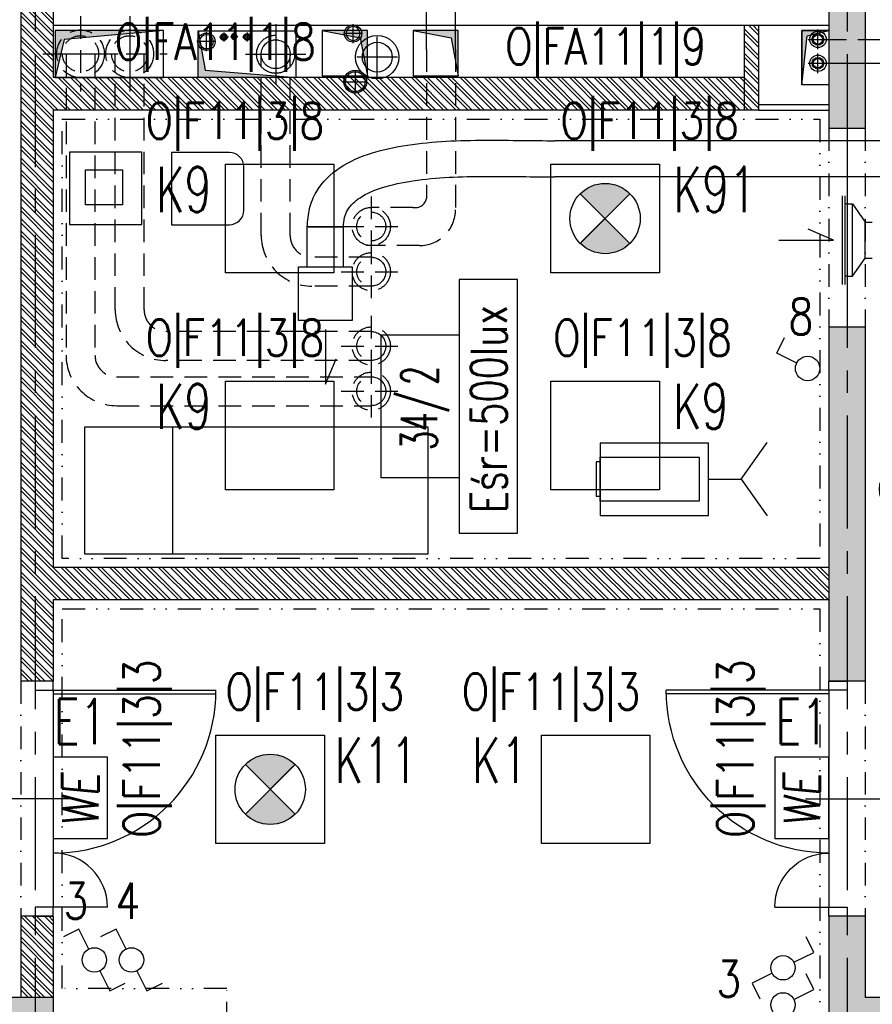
# Model space of a CAD drawing. Extents: x 41755 to 123924, y -112333 to 86187.
# Tile 197 of 256: x 101263 to 101735, y -9904 to -9360. Entities that reach past the tile are written whole.
import ezdxf
from ezdxf.enums import TextEntityAlignment as Align

# ---------------------------------------------------------------- set-up
doc = ezdxf.new("R2010")
doc.units = 0
doc.header["$LTSCALE"] = 50
for name, pattern in [('CENTER', [2, 1.25, -0.25, 0.25, -0.25]), ('DASHDOT', [1, 0.5, -0.25, 0, -0.25]), ('DASHED', [0.75, 0.5, -0.25]), ('DASHED2', [0.375, 0.25, -0.125]), ('DIVIDE', [31.75, 12.7, -6.35, 0, -6.35, 0, -6.35])]:
    doc.linetypes.add(name, pattern=pattern)
doc.layers.get('0').update_dxf_attribs({"color": 101, "linetype": 'CONTINUOUS'})
for name, color, linetype in [('Drz---drzwi', 5, 'CONTINUOUS'), ('E-90', 6, 'CONTINUOUS'), ('E35', 6, 'CONTINUOUS'), ('E50', 3, 'CONTINUOUS'), ('Ins-co', 2, 'CONTINUOUS'), ('Ins-kan', 54, 'CONTINUOUS'), ('ins-kan-deszcz', 132, 'CONTINUOUS'), ('Ins-went', 141, 'CONTINUOUS'), ('Ins-wod', 4, 'CONTINUOUS'), ('Opis-pom', 6, 'CONTINUOUS'), ('Opis_pom_ramka', 6, 'CONTINUOUS'), ('Os-osie glowne', 1, 'CENTER'), ('Sc-beton', 7, 'CONTINUOUS'), ('Sc-beton-hatch', 86, 'CONTINUOUS'), ('Sc-cegla pustak', 42, 'CONTINUOUS'), ('Sc-cegla pustak-hatch', 8, 'CONTINUOUS'), ('Sc-gk', 120, 'CONTINUOUS'), ('Sc-nadproza kon', 5, 'DASHED2'), ('Sc-silikat', 61, 'CONTINUOUS'), ('Suf-widok', 8, 'CONTINUOUS'), ('W-otwor-strop', 1, 'CONTINUOUS'), ('Wyp-meble', 155, 'CONTINUOUS')]:
    doc.layers.add(name, color=color, linetype=linetype)
doc.styles.add('KA wymiar', font='romans.shx', dxfattribs={"width": 0.6})
doc.styles.add('ROMANS', font='romans', dxfattribs={"width": 0.85})
doc.linetypes.add('ZIGZAG', pattern='A,0.00254,-5.08,[131,ltypeshp.shx,S=5.08,R=0,X=-5.08,Y=0],-10.16,[131,ltypeshp.shx,S=5.08,R=180,X=5.08,Y=0],-5.08', length=20.32254)
pattern_1 = [(135, (48983.4185, 565.478), (-3.36759605, -3.36759605), []), (135, (48983.4185, 567.723), (-3.36759605, -3.36759605), [])]

# ---------------------------------------------------------------- blocks, each defined once
blk = doc.blocks.new('_dhgfkgh')
at = {"ltscale": 7}
for p, q in [((-23, -65), (34, -65)), ((-10, -125), (-100, -125)), ((-10, -123), (-99.98, -123))]:
    blk.add_line(p, q, dxfattribs=at)
for points in [[(0, -5), (0, 0), (-10, 0), (-10, -5)], [(0, -130), (0, -125), (-10, -125), (-10, -130)]]:
    blk.add_lwpolyline(points, close=True, dxfattribs=at)
for points in [[(-40, -5), (-10, -5)], [(-10, -125), (-10, -5)]]:
    blk.add_lwpolyline(points, dxfattribs=at)
for centre, radius, start, end in [((-10, -5), 30, 180, 270), ((-10, -125), 90, 90, 180)]:
    blk.add_arc(centre, radius, start, end)
blk = doc.blocks.new('_opis_pom_metka')
at = {"layer": 'Opis_pom_ramka'}
blk.add_lwpolyline([(-33.13, 0), (32.87, 0), (32.87, -36), (-33.13, -36)], close=True, dxfattribs=at)
at = {"style": 'KA wymiar', "width": 0.6}
blk.add_attdef('KO/', text='', height=16.8, dxfattribs=at).set_placement((3.45, -25.87), align=Align.RIGHT)
blk.add_attdef('NR', (3.8, -26.16), '', height=16.8, dxfattribs=at)
blk = doc.blocks.new('_dkjhsjhkfgh')
at = {"layer": 'Ins-went', "ltscale": 2}
for p, q in [((1953.5, 1009.02, -3630), (1768.4, 1009.02, -3630)), ((1953.5, 989.02, -3630), (1768.4, 989.02, -3630)), ((1651.52, 961.39), (1631.52, 961.39)), ((1631.52, 961.39), (1651.52, 961.39)), ((1631.52, 939.24), (1631.52, 961.39)), ((1651.52, 939.24), (1651.52, 961.39))]:
    blk.add_line(p, q, dxfattribs=at)
blk.add_lwpolyline([(1626.67, 939.24), (1656.37, 939.24), (1656.37, 909.54), (1626.67, 909.54)], close=True, dxfattribs=at)
blk.add_lwpolyline([(1641.52, 904.54), (1641.52, 874.3), (1647.54, 888.31)], dxfattribs=at)
for points in [[(1631.52, 961.39), (1632.78, 971.59), (1636.51, 980.69), (1649.62, 994.22), (1667.02, 1002.22), (1686.94, 1006.64), (1729.9, 1009.34), (1750.42, 1009.21), (1768.4, 1009.02)], [(1651.52, 961.39), (1652.13, 966.57), (1653.8, 970.65), (1660.66, 977.54), (1673.04, 983.15), (1689.88, 986.86), (1730.02, 989.34), (1750.14, 989.21), (1768.4, 989.02)]]:
    blk.add_spline(points, degree=3, dxfattribs=at)
blk = doc.blocks.new('E-90Przycisk')
at = {"layer": 'E35', "const_width": 3}
blk.add_lwpolyline([(1.5, 0, -1), (-1.5, 0, -1)], format="xyb", close=True, dxfattribs=at)
at = {"layer": 'E35'}
blk.add_circle((0, 0), 6, dxfattribs=at)
blk = doc.blocks.new('we')
at = {"layer": 'E35', "ltscale": 0.2}
blk.add_lwpolyline([(45, 30), (0, 30), (0, 0), (45, 0)], close=True, dxfattribs=at)
at = {"layer": 'E35', "ltscale": 0.2, "style": 'ROMANS', "oblique": 5, "width": 0.8}
blk.add_text('WE', height=20, dxfattribs=at).set_placement((21.44, 15), align=Align.MIDDLE_CENTER)

msp = doc.modelspace()

# ---------------------------------------------------------------- hatches: boundary and pattern name
at = {"layer": 'E35'}
h = msp.add_hatch(color=256, dxfattribs=at)
edge = h.paths.add_edge_path()
edge.add_line((101587.151, -9469.641), (101600.897, -9455.895))
edge.add_ellipse((101587.151, -9469.641), major_axis=(13.746, 13.746), ratio=1, start_angle=360, end_angle=450)
edge.add_line((101573.405, -9455.895), (101587.151, -9469.641))
edge = h.paths.add_edge_path()
edge.add_line((101600.897, -9483.388), (101587.151, -9469.641))
edge.add_line((101587.151, -9469.641), (101573.405, -9483.388))
edge.add_ellipse((101587.151, -9469.641), major_axis=(-13.746, 13.746), ratio=1, start_angle=90, end_angle=180)
h = msp.add_hatch(color=256, dxfattribs=at)
edge = h.paths.add_edge_path()
edge.add_line((101401.966, -9785.42), (101415.712, -9771.674))
edge.add_ellipse((101401.966, -9785.42), major_axis=(13.746, 13.746), ratio=1, start_angle=360, end_angle=450)
edge.add_line((101388.22, -9771.674), (101401.966, -9785.42))
edge = h.paths.add_edge_path()
edge.add_line((101415.712, -9799.167), (101401.966, -9785.42))
edge.add_line((101401.966, -9785.42), (101388.22, -9799.167))
edge.add_ellipse((101401.966, -9785.42), major_axis=(-13.746, 13.746), ratio=1, start_angle=90, end_angle=180)
at = {"layer": 'Sc-beton-hatch'}
h = msp.add_hatch(dxfattribs=at)
h.set_pattern_fill('ANSI33', color=256, style=0)
h.set_pattern_definition([(45, (48983.4185, 565.478), (-4.49012806, 4.49012806), []), (45, (48987.9087, 565.478), (-4.49012806, 4.49012806), [3.175, -1.5875])])
h.paths.add_polyline_path([(102400.966, -5400.641), (102380.966, -5400.641), (102380.966, -5500.641), (102330.966, -5500.641), (102330.966, -5520.641), (102380.966, -5520.641), (102380.966, -5973.641), (102400.966, -5973.641)])
h.paths.add_polyline_path([(101710.966, -5330.585), (101710.966, -5560.641), (101730.966, -5560.641), (101730.966, -5520.641), (101770.966, -5520.641), (101770.966, -5500.641), (101730.966, -5500.641), (101730.966, -5327.797, 0.0068353), (101990.084, -5287.78), (101987.07, -5268.006, -0.0084051), (101668.963, -5316.121), (101671.621, -5335.944, 0.0010351)])
h.paths.add_polyline_path([(101738.466, -5895.641), (101703.466, -5895.641), (101703.466, -5930.641), (101738.466, -5930.641)])
h.paths.add_polyline_path([(101695.966, -6277.641), (101730.966, -6277.641), (101730.966, -6242.641), (101695.966, -6242.641)])
h.paths.add_polyline_path([(102400.966, -6108.641), (102380.966, -6108.641), (102380.966, -6330.641), (102400.966, -6330.641)])
h.paths.add_polyline_path([(100985.966, -5895.641), (100950.966, -5895.641), (100950.966, -5930.641), (100985.966, -5930.641)], flags=17)
h.paths.add_polyline_path([(100765.966, -5910.641), (100765.966, -5413.927, 0.0063955), (101010.966, -5401.354), (101009.686, -5381.395, -0.0079596), (100705.366, -5396.058), (100706.01, -5416.048, 0.0010422), (100745.966, -5414.677), (100745.966, -6082.641), (100765.966, -6082.641), (100765.966, -5930.641), (100798.966, -5930.641), (100798.966, -5930.637), (100798.966, -5910.641)])
h.paths.add_polyline_path([(100310.966, -6262.641), (100410.966, -6262.641), (100410.966, -6460.641), (100430.966, -6460.641), (100430.966, -6262.641), (100765.966, -6262.641), (100765.966, -6237.641), (100745.966, -6237.641), (100745.966, -6242.641), (100330.966, -6242.641), (100330.966, -5420.801, 0.0010428), (100370.966, -5420.993), (100371.02, -5400.99, -0.0015651), (100310.966, -5400.641)])
h.paths.add_polyline_path([(100970.966, -6242.641), (100950.966, -6242.641), (100950.966, -6900.641), (100927.966, -6900.641), (100927.966, -6920.641), (100950.966, -6920.641), (100950.966, -7503.141), (100970.966, -7503.141), (100970.966, -6920.641), (101261.966, -6920.641), (101261.966, -7235.641), (101281.966, -7235.641), (101334.966, -7235.641), (101334.966, -7215.641), (101281.966, -7215.641), (101281.966, -6900.641), (100970.966, -6900.641)])
h.paths.add_polyline_path([(100410.966, -6710.641), (100430.966, -6710.641), (100430.966, -6610.641), (100410.966, -6610.641)])
h.paths.add_polyline_path([(100410.966, -6960.641), (100430.966, -6960.641), (100430.966, -6920.641), (100470.966, -6920.641), (100470.966, -6900.641), (100430.966, -6900.641), (100430.966, -6860.641), (100410.966, -6860.641)])
h.paths.add_polyline_path([(100790.966, -6920.641), (100790.966, -6900.641), (100725.966, -6900.641), (100725.966, -6920.641)])
h.paths.add_polyline_path([(101334.966, -6920.641), (101334.966, -6900.641), (101281.966, -6900.641), (101281.966, -6920.641)], flags=17)
h.paths.add_polyline_path([(101556.966, -6920.641), (101556.966, -6900.641), (101468.966, -6900.641), (101468.966, -6920.641)])
h.paths.add_polyline_path([(101710.966, -6900.641), (101690.966, -6900.641), (101690.966, -6920.641), (101710.966, -6920.641)])
h.paths.add_polyline_path([(101730.966, -6900.641), (101710.966, -6900.641), (101710.966, -6920.641), (101710.966, -7215.641), (101690.966, -7215.641), (101690.966, -7235.641), (101730.966, -7235.641)])
h.paths.add_polyline_path([(101488.966, -7215.641), (101468.966, -7215.641), (101468.966, -7235.641), (101556.966, -7235.641), (101556.966, -7215.641), (101503.966, -7215.641), (101503.966, -6920.641), (101488.966, -6920.641)])
h.paths.add_polyline_path([(102400.966, -6750.641), (102380.966, -6750.641), (102380.966, -7100.641), (102400.966, -7100.641)])
h.paths.add_polyline_path([(102400.966, -7200.641), (102380.966, -7200.641), (102380.966, -7465.641), (102400.966, -7465.641)])
h.paths.add_polyline_path([(102380.966, -7650.641), (102332.966, -7650.641), (102332.966, -7670.641), (102380.966, -7670.641), (102380.966, -8275.641), (102400.966, -8275.641), (102400.966, -7615.641), (102380.966, -7615.641)])
h.paths.add_polyline_path([(102133.966, -7650.641), (102133.966, -7670.641), (102227.966, -7670.641), (102227.966, -7650.641)])
h.paths.add_polyline_path([(101905.966, -7650.641), (101905.966, -7670.641), (102008.966, -7670.641), (102008.966, -7650.641)])
h.paths.add_polyline_path([(101710.966, -7670.641), (101710.966, -8400.641), (101685.966, -8400.641), (101685.966, -8420.641), (101730.966, -8420.641), (101730.966, -7670.641), (101770.966, -7670.641), (101770.966, -7650.641), (101227.466, -7650.641), (101227.466, -7670.641)])
h.paths.add_polyline_path([(100950.966, -7650.641), (100430.966, -7650.641), (100430.966, -7590.641), (100410.966, -7590.641), (100410.966, -7670.641), (100745.966, -7670.641), (101092.466, -7670.641), (101092.466, -7650.641), (100970.966, -7650.641), (100970.966, -7603.141), (100950.966, -7603.141)])
h.paths.add_polyline_path([(100410.966, -7440.641), (100430.966, -7440.641), (100430.966, -7397.641), (100410.966, -7397.641)])
h.paths.add_polyline_path([(100430.966, -7110.641), (100410.966, -7110.641), (100410.966, -7307.641), (100430.966, -7307.641)])
h.paths.add_polyline_path([(100745.966, -8420.641), (100765.966, -8420.641), (100765.966, -8400.641), (100410.966, -8400.641), (100410.966, -8420.641)])
h.paths.add_polyline_path([(100765.966, -8420.641), (100785.966, -8420.641), (100785.966, -8400.641), (100765.966, -8400.641)])
h.paths.add_polyline_path([(100785.966, -8400.641), (100785.966, -8420.641), (101097.466, -8420.641), (101097.466, -8400.641)])
h.paths.add_polyline_path([(101322.966, -8420.641), (101322.966, -8400.641), (101227.466, -8400.641), (101227.466, -8420.641)], flags=17)
h.paths.add_polyline_path([(101432.966, -8400.641), (101432.966, -8420.641), (101575.966, -8420.641), (101575.966, -8400.641)])
h.paths.add_polyline_path([(101950.966, -8400.641), (101950.966, -8420.641), (102028.966, -8420.641), (102028.966, -8400.641)])
h.paths.add_polyline_path([(102138.966, -8400.641), (102138.966, -8420.641), (102380.966, -8420.641), (102380.966, -8445.641), (102400.966, -8445.641), (102400.966, -8375.641), (102380.966, -8375.641), (102380.966, -8400.641)])
h.paths.add_polyline_path([(102380.966, -8568.641), (102345.966, -8568.641), (102345.966, -8875.141), (102365.966, -8875.141), (102365.966, -8588.641), (102400.966, -8588.641), (102400.966, -8545.641), (102380.966, -8545.641)])
h.paths.add_polyline_path([(102365.966, -8995.141), (102345.966, -8995.141), (102345.966, -9050.641), (101950.966, -9050.641), (101950.966, -9075.641), (102345.966, -9075.641), (102345.966, -9105.641), (102365.966, -9105.641), (102365.966, -9075.641)])
h.paths.add_polyline_path([(102400.966, -9290.641), (102365.966, -9290.641), (102365.966, -9255.641), (102345.966, -9255.641), (102345.966, -9310.641), (102380.966, -9310.641), (102380.966, -9718.141), (102380.966, -9900.641), (101730.966, -9900.641), (101730.966, -9855.641), (101710.966, -9855.641), (101710.966, -9920.641), (102380.966, -9920.641), (102380.966, -10349.912), (102380.966, -10410.641), (102400.966, -10410.641), (102400.966, -10010.641), (102400.966, -9838.141)])
h.paths.add_polyline_path([(101730.966, -9529.641), (101710.966, -9529.641), (101710.966, -9725.641), (101730.966, -9725.641)], flags=17)
h.paths.add_polyline_path([(101710.966, -9419.641), (101730.966, -9419.641), (101730.966, -8640.641), (101710.966, -8640.641), (101710.966, -9050.641), (101414.966, -9050.641), (101414.966, -9075.641), (101710.966, -9075.641)])
h.paths.add_polyline_path([(101263.966, -9050.641), (101263.966, -9075.641), (101304.966, -9075.641), (101304.966, -9050.641)])
h.paths.add_polyline_path([(101041.966, -9075.641), (101041.966, -9050.641), (100925.966, -9050.641), (100925.966, -9075.641)])
h.paths.add_polyline_path([(100825.966, -9075.641), (100825.966, -9050.641), (100530.966, -9050.641), (100530.966, -9035.641), (100510.966, -9035.641), (100510.966, -9050.641), (100270.966, -9050.641), (100270.966, -9075.641), (100510.966, -9075.641), (100510.966, -9471.141), (100530.966, -9471.141), (100530.966, -9075.641)])
h.paths.add_polyline_path([(100530.966, -8906.641), (100510.966, -8906.641), (100510.966, -8938.641), (100530.966, -8938.641)])
h.paths.add_polyline_path([(100220.966, -9075.641), (100220.966, -9050.641), (100170.966, -9050.641), (100170.966, -9075.641)])
h.paths.add_polyline_path([(100120.966, -9075.641), (100120.966, -9050.641), (100070.966, -9050.641), (100070.966, -9075.641)])
h.paths.add_polyline_path([(100020.966, -9075.641), (100020.966, -9050.641), (99970.966, -9050.641), (99970.966, -9075.641)])
h.paths.add_polyline_path([(99920.966, -9075.641), (99920.966, -9050.641), (99880.966, -9050.641), (99880.966, -9957.641), (99980.966, -9957.641), (99980.966, -9972.641), (100000.966, -9972.641), (100000.966, -9937.641), (99900.966, -9937.641), (99900.966, -9075.641)])
h.paths.add_polyline_path([(101041.966, -9396.641), (101041.966, -9378.641), (100927.966, -9378.641), (100927.966, -9396.641)])
h.paths.add_polyline_path([(100510.966, -9725.641), (100530.966, -9725.641), (100530.966, -9571.141), (100510.966, -9571.141)])
h.paths.add_polyline_path([(100000.966, -10090.641), (100000.966, -10072.641), (99980.966, -10072.641), (99980.966, -10090.641), (99780.966, -10090.641), (99780.966, -10445.641), (100510.966, -10445.641), (100510.966, -10485.641), (100530.966, -10485.641), (100530.966, -10445.641), (100580.966, -10445.641), (100580.966, -10425.641), (100530.966, -10425.641), (100530.966, -10270.641), (100510.966, -10270.641), (100510.966, -10425.641), (99800.966, -10425.641), (99800.966, -10110.641), (100510.966, -10110.641), (100510.966, -10120.641), (100530.966, -10120.641), (100530.966, -9855.641), (100510.966, -9855.641), (100510.966, -10090.641)])
h.paths.add_polyline_path([(100970.966, -9920.641), (101087.466, -9920.641), (101087.466, -9900.641), (100750.966, -9900.641), (100750.966, -9920.641), (100950.966, -9920.641), (100950.966, -10425.641), (100730.966, -10425.641), (100730.966, -10445.641), (100790.966, -10445.641), (100790.966, -10485.641), (100810.966, -10485.641), (100810.966, -10445.641), (101070.966, -10445.641), (101070.966, -10425.641), (100970.966, -10425.641)])
h.paths.add_polyline_path([(101197.466, -9900.641), (101197.466, -9920.641), (101261.966, -9920.641), (101261.966, -10425.641), (101220.966, -10425.641), (101220.966, -10445.641), (101802.966, -10445.641), (101802.966, -10425.641), (101281.966, -10425.641), (101281.966, -9900.641)])
h.paths.add_polyline_path([(102365.966, -10445.641), (102365.966, -10425.641), (102320.966, -10425.641), (102320.966, -10445.641)])
h.paths.add_polyline_path([(102383.466, -10428.141), (102365.966, -10445.641), (102400.966, -10445.641)])
h.paths.add_polyline_path([(102365.966, -10410.641), (102365.966, -10445.641), (102383.466, -10428.141)])
h.paths.add_polyline_path([(102365.966, -10410.641), (102383.466, -10428.141), (102400.966, -10410.641)])
h.paths.add_polyline_path([(102400.966, -10410.641), (102383.466, -10428.141), (102400.966, -10445.641)])
at = {"layer": 'Sc-cegla pustak-hatch'}
h = msp.add_hatch(dxfattribs=at)
h.set_pattern_fill('ANSI32', color=256, scale=0.5, angle=90, style=0)
h.set_pattern_definition(pattern_1)
h.paths.add_polyline_path([(101775.966, -6918.641), (101775.966, -6900.641), (101730.966, -6900.641), (101730.966, -6918.641)])
h.paths.add_polyline_path([(101950.966, -6918.641), (101950.966, -7430.641), (101968.966, -7430.641), (101968.966, -7403.641), (102042.966, -7403.641), (102050.966, -7403.641), (102050.966, -7411.641), (102042.966, -7411.641), (102042.966, -7430.641), (102068.766, -7430.641), (102068.766, -7412.641), (102060.966, -7412.641), (102060.966, -7385.641), (101968.966, -7385.641), (101968.966, -7036.641), (102033.966, -7036.641), (102033.966, -7018.641), (101968.966, -7018.641), (101968.966, -6900.641), (101905.966, -6900.641), (101905.966, -6918.641)])
h.paths.add_polyline_path([(102133.966, -7018.641), (102133.966, -7036.641), (102380.966, -7036.641), (102380.966, -7018.641)])
h.paths.add_polyline_path([(102380.966, -7430.641), (102380.966, -7412.641), (102168.766, -7412.641), (102168.766, -7430.641)])
h.paths.add_polyline_path([(101950.966, -7898.641), (101968.966, -7898.641), (101968.966, -7670.641), (101950.966, -7670.641)])
h.paths.add_polyline_path([(101078.966, -7412.641), (101078.966, -7144.641), (101060.966, -7144.641), (101060.966, -7430.641), (101261.966, -7430.641), (101261.966, -7473.141), (101279.966, -7473.141), (101279.966, -7402.641), (101261.966, -7402.641), (101261.966, -7412.641)])
h.paths.add_polyline_path([(101279.966, -7235.641), (101261.966, -7235.641), (101261.966, -7302.641), (101279.966, -7302.641)])
h.paths.add_polyline_path([(100885.966, -7412.641), (100885.966, -7430.641), (100950.966, -7430.641), (100950.966, -7412.641)])
h.paths.add_polyline_path([(100785.966, -7430.641), (100785.966, -7412.641), (100727.966, -7412.641), (100727.966, -7430.641)])
h.paths.add_polyline_path([(100637.966, -7430.641), (100637.966, -7412.641), (100430.966, -7412.641), (100430.966, -7430.641)])
h.paths.add_polyline_path([(100410.966, -7790.641), (100428.966, -7790.641), (100428.966, -7670.641), (100410.966, -7670.641)])
h.paths.add_polyline_path([(100410.966, -8005.641), (100428.966, -8005.641), (100428.966, -8000.641), (101023.966, -8000.641), (101023.966, -8064.641), (101041.966, -8064.641), (101041.966, -7926.641), (101023.966, -7926.641), (101023.966, -7982.641), (100765.966, -7982.641), (100765.966, -7900.641), (100747.966, -7900.641), (100747.966, -7982.641), (100428.966, -7982.641), (100428.966, -7940.641), (100410.966, -7940.641)])
h.paths.add_polyline_path([(100765.966, -7670.641), (100747.966, -7670.641), (100747.966, -7800.641), (100765.966, -7800.641)])
h.paths.add_polyline_path([(101041.966, -7670.641), (101023.966, -7670.641), (101023.966, -7826.641), (101041.966, -7826.641)])
h.paths.add_polyline_path([(101279.966, -7603.141), (101261.966, -7603.141), (101261.966, -7650.641), (101279.966, -7650.641)])
h.paths.add_polyline_path([(101279.966, -7670.641), (101261.966, -7670.641), (101261.966, -8400.641), (101279.966, -8400.641), (101279.966, -8004.641), (101575.966, -8004.641), (101575.966, -7986.641), (101279.966, -7986.641)])
h.paths.add_polyline_path([(101041.966, -8164.641), (101023.966, -8164.641), (101023.966, -8400.641), (101041.966, -8400.641)])
h.paths.add_polyline_path([(100428.966, -8155.641), (100410.966, -8155.641), (100410.966, -8220.641), (100428.966, -8220.641)])
h.paths.add_polyline_path([(100410.966, -8400.641), (100428.966, -8400.641), (100428.966, -8370.641), (100410.966, -8370.641)])
h.paths.add_polyline_path([(100428.966, -8435.641), (100428.966, -8420.641), (100410.966, -8420.641), (100410.966, -8435.641)])
h.paths.add_polyline_path([(100410.966, -8650.641), (100428.966, -8650.641), (100428.966, -8585.641), (100410.966, -8585.641)])
h.paths.add_polyline_path([(100410.966, -8924.641), (100510.966, -8924.641), (100510.966, -8906.641), (100428.966, -8906.641), (100428.966, -8800.641), (100410.966, -8800.641)])
h.paths.add_polyline_path([(100747.966, -8740.641), (100765.966, -8740.641), (100765.966, -8432.641), (100747.966, -8432.641)])
h.paths.add_polyline_path([(101023.966, -9050.641), (101041.966, -9050.641), (101041.966, -8895.641), (101023.966, -8895.641)])
h.paths.add_polyline_path([(101023.966, -8795.641), (101041.966, -8795.641), (101041.966, -8420.641), (101023.966, -8420.641)])
h.paths.add_polyline_path([(101710.966, -8004.641), (101710.966, -7986.641), (101685.966, -7986.641), (101685.966, -8004.641)])
h.paths.add_polyline_path([(101977.966, -8028.641), (101977.966, -8102.641), (101950.966, -8102.641), (101950.966, -8400.641), (101968.966, -8400.641), (101968.966, -8120.641), (102380.966, -8120.641), (102380.966, -8102.641), (101995.966, -8102.641), (101995.966, -8010.641), (101968.966, -8010.641), (101968.966, -7988.641), (101950.966, -7988.641), (101950.966, -8028.641)])
h.paths.add_polyline_path([(101968.966, -8658.641), (101968.966, -8420.641), (101950.966, -8420.641), (101950.966, -8640.641), (101905.966, -8640.641), (101905.966, -8658.641)])
h.paths.add_polyline_path([(101950.966, -8778.641), (101950.966, -8796.641), (102345.966, -8796.641), (102345.966, -8778.641)])
h.paths.add_polyline_path([(101657.966, -8640.641), (101657.966, -8658.641), (101695.966, -8658.641), (101710.966, -8658.641), (101710.966, -8640.641)])
h.paths.add_polyline_path([(101775.966, -8658.641), (101775.966, -8640.641), (101730.966, -8640.641), (101730.966, -8658.641)])
h.paths.add_polyline_path([(101547.966, -8658.641), (101547.966, -8640.641), (101465.966, -8640.641), (101465.966, -8595.641), (101447.966, -8595.641), (101447.966, -8640.641), (101432.966, -8640.641), (101432.966, -8658.641)])
h.paths.add_polyline_path([(101465.966, -8420.641), (101447.966, -8420.641), (101447.966, -8465.641), (101465.966, -8465.641)])
h.paths.add_polyline_path([(101263.966, -8640.641), (101263.966, -9050.641), (101281.966, -9050.641), (101281.966, -8658.641), (101322.966, -8658.641), (101322.966, -8640.641)])
h.paths.add_polyline_path([(100530.966, -9378.641), (100530.966, -9396.641), (100747.966, -9396.641), (100747.966, -9662.641), (100530.966, -9662.641), (100530.966, -9680.641), (101041.966, -9680.641), (101041.966, -9586.141), (101023.966, -9586.141), (101023.966, -9662.641), (100765.966, -9662.641), (100765.966, -9396.641), (100927.966, -9396.641), (100927.966, -9378.641)])
h.paths.add_polyline_path([(101041.966, -9396.641), (101023.966, -9396.641), (101023.966, -9486.141), (101041.966, -9486.141)], flags=17)
h.paths.add_polyline_path([(101041.966, -9075.641), (101023.966, -9075.641), (101023.966, -9378.641), (101041.966, -9378.641)])
h.paths.add_polyline_path([(101664.077, -9409.641), (101664.077, -9391.641), (101281.966, -9391.641), (101281.966, -9075.641), (101263.966, -9075.641), (101263.966, -9725.641), (101281.966, -9725.641), (101281.966, -9680.641), (101710.966, -9680.641), (101710.966, -9662.641), (101281.966, -9662.641), (101281.966, -9409.641)])
h.paths.add_polyline_path([(102345.966, -9310.641), (102345.966, -9292.641), (101950.966, -9292.641), (101950.966, -9310.641)])
h.paths.add_polyline_path([(101950.966, -9552.641), (101968.966, -9552.641), (101968.966, -9542.641), (102380.966, -9542.641), (102380.966, -9524.641), (101968.966, -9524.641), (101968.966, -9418.641), (101950.966, -9418.641)])
h.paths.add_polyline_path([(101968.966, -9672.641), (101968.966, -9662.641), (101950.966, -9662.641), (101950.966, -9790.641), (101968.966, -9790.641), (101968.966, -9690.641), (102118.966, -9690.641), (102118.966, -9900.641), (102136.966, -9900.641), (102136.966, -9672.641)])
h.paths.add_polyline_path([(101950.966, -9890.641), (101950.966, -9900.641), (101968.966, -9900.641), (101968.966, -9890.641)])
h.paths.add_polyline_path([(101263.966, -9900.641), (101281.966, -9900.641), (101281.966, -9855.641), (101263.966, -9855.641)])
h.paths.add_polyline_path([(100768.966, -10090.641), (100768.966, -10030.641), (100750.966, -10030.641), (100750.966, -10120.641), (100768.966, -10120.641), (100768.966, -10108.641), (100950.966, -10108.641), (100950.966, -10090.641)])
h.paths.add_polyline_path([(100768.966, -10220.641), (100750.966, -10220.641), (100750.966, -10425.641), (100768.966, -10425.641)])
h.paths.add_polyline_path([(100768.966, -9930.641), (100768.966, -9920.641), (100750.966, -9920.641), (100750.966, -9930.641)])
h = msp.add_hatch(dxfattribs=at)
h.set_pattern_fill('ANSI32', color=256, scale=0.5, angle=90, style=0)
h.set_pattern_definition(pattern_1)
h.paths.add_polyline_path([(101672.077, -9362.641), (101664.077, -9362.641), (101664.077, -9409.641), (101672.077, -9409.641)])
at = {"layer": 'W-otwor-strop'}
for points in [[(101282.966, -9391.641), (101282.966, -9365.641), (101342.966, -9365.641), (101287.966, -9370.641)], [(101362.08, -9365.872), (101362.08, -9391.641), (101416.08, -9391.641), (101366.08, -9387.641)], [(101480.966, -9365.641), (101501.966, -9369.641), (101505.966, -9390.641), (101505.966, -9365.641)], [(101710.966, -9365.641), (101695.966, -9365.641), (101695.966, -9395.641), (101698.966, -9368.641)]]:
    msp.add_hatch(color=256, dxfattribs=at).paths.add_polyline_path(points)
at = {"layer": 'W-otwor-strop', "linetype": 'Continuous', "ltscale": 0.5}
msp.add_hatch(color=256, dxfattribs=at).paths.add_polyline_path([(101430.76, -9365.641), (101451.76, -9369.641), (101455.76, -9390.641), (101455.76, -9365.641)])

# ---------------------------------------------------------------- linework, layer by layer
at = {"layer": 'Drz---drzwi', "linetype": 'ZIGZAG', "ltscale": 0.02}
msp.add_lwpolyline([(101720.966, -9419.641), (101720.966, -9529.641)], dxfattribs=at)
at = {"layer": 'E35'}
for p, q in [((101573.405, -9455.895), (101600.897, -9483.388)), ((101573.405, -9483.388), (101600.897, -9455.895)), ((101682.08, -9544.043), (101686.354, -9535.507)), ((101693.115, -9549.569), (101682.08, -9544.043)), ((101388.22, -9771.674), (101415.712, -9799.167)), ((101388.22, -9799.167), (101415.712, -9771.674)), ((101296.174, -9862.715), (101287.638, -9866.989)), ((101301.7, -9873.751), (101296.174, -9862.715)), ((101316.692, -9862.715), (101308.156, -9866.989)), ((101322.218, -9873.751), (101316.692, -9862.715)), ((101702.603, -9875.594), (101698.329, -9867.059)), ((101691.567, -9881.12), (101702.603, -9875.594)), ((101307.744, -9885.822), (101313.27, -9896.858)), ((101328.262, -9885.822), (101333.788, -9896.858)), ((101679.496, -9887.165), (101668.46, -9892.691)), ((101702.603, -9896.112), (101698.329, -9887.577)), ((101313.27, -9896.858), (101321.806, -9892.584)), ((101333.788, -9896.858), (101342.324, -9892.584)), ((101668.46, -9892.691), (101672.734, -9901.226)), ((101691.567, -9901.638), (101702.603, -9896.112))]:
    msp.add_line(p, q, dxfattribs=at)
at = {"layer": 'E35', "linetype": 'Continuous', "ltscale": 0.3}
for p, q in [((101574.191, -9482.601), (101600.111, -9456.681)), ((101389.006, -9798.38), (101414.926, -9772.46))]:
    msp.add_line(p, q, dxfattribs=at)
for points in [[(101377.151, -9439.641), (101437.151, -9439.641), (101437.151, -9499.641), (101377.151, -9499.641)], [(101557.151, -9439.641), (101617.151, -9439.641), (101617.151, -9499.641), (101557.151, -9499.641)], [(101538.707, -9643.699), (101538.707, -9503.366), (101506.428, -9503.366), (101506.428, -9643.699)], [(101377.151, -9559.641), (101437.151, -9559.641), (101437.151, -9619.641), (101377.151, -9619.641)], [(101557.151, -9559.641), (101617.151, -9559.641), (101617.151, -9619.641), (101557.151, -9619.641)], [(101371.966, -9755.42), (101431.966, -9755.42), (101431.966, -9815.42), (101371.966, -9815.42)], [(101551.966, -9755.42), (101611.966, -9755.42), (101611.966, -9815.42), (101551.966, -9815.42)]]:
    msp.add_lwpolyline(points, close=True, dxfattribs=at)
at = {"layer": 'E35'}
for centre, radius in [((101587.151, -9469.641), 19.44), ((101699.151, -9552.591), 6.75), ((101401.966, -9785.42), 19.44), ((101304.722, -9879.786), 6.75), ((101325.24, -9879.786), 6.75), ((101685.531, -9884.142), 6.75), ((101685.531, -9904.66), 6.75)]:
    msp.add_circle(centre, radius, dxfattribs=at)
at = {"layer": 'Ins-co', "linetype": 'Continuous', "ltscale": 0.5}
for p, q in [((101704.888, -9375.998, 0), (101704.888, -9365.098, 0)), ((101699.438, -9370.548, 0), (101710.338, -9370.548, 0)), ((101704.887, -9389.161, 0), (101704.888, -9378.261, 0)), ((101699.438, -9383.711, 0), (101710.338, -9383.711, 0)), ((101708.088, -9383.711, 0), (101904.963, -9383.711, 0)), ((101708.088, -9383.711, 0), (101904.963, -9383.711, 0))]:
    msp.add_line(p, q, dxfattribs=at)
at = {"layer": 'Ins-co', "linetype": 'DASHED', "ltscale": 0.5}
msp.add_line((101708.088, -9370.548), (101917.963, -9370.548), dxfattribs=at)
msp.add_line((101708.088, -9370.548), (101917.963, -9370.548), dxfattribs=at)
at = {"layer": 'Ins-co', "linetype": 'Continuous', "ltscale": 0.5}
for centre, radius in [((101704.888, -9370.548, 0), 4.53), ((101704.888, -9370.548, 0), 3.2), ((101704.888, -9370.548, 0), 2.6), ((101704.888, -9383.711, 0), 4.53), ((101704.888, -9383.711, 0), 3.2), ((101704.888, -9383.711, 0), 2.6)]:
    msp.add_circle(centre, radius, dxfattribs=at)
at = {"layer": 'Ins-kan', "linetype": 'Continuous', "ltscale": 0.5}
for p, q in [((101447.784, -9372.542), (101447.784, -9362.042)), ((101366.675, -9377.021), (101366.675, -9366.521)), ((101453.034, -9367.292), (101442.534, -9367.292)), ((101371.925, -9371.771), (101361.425, -9371.771)), ((101448.966, -9387.644), (101448.966, -9400.244)), ((101442.666, -9393.944), (101455.266, -9393.944))]:
    msp.add_line(p, q, dxfattribs=at)
for centre, radius in [((101447.784, -9367.292), 4.77), ((101366.675, -9371.771), 4.77), ((101448.966, -9393.944), 6.3), ((101448.966, -9393.944), 5.5)]:
    msp.add_circle(centre, radius, dxfattribs=at)
at = {"layer": 'Ins-kan', "linetype": 'Continuous', "ltscale": 0.5, "extrusion": (2.17336e-70, 9.7811e-55, -1)}
for centre in [(101447.784, -9367.292), (101366.675, -9371.771)]:
    msp.add_ellipse(centre, major_axis=(2.722, 2.722), ratio=1, start_param=3.9269908, end_param=10.2101761, dxfattribs=at)
at = {"layer": 'ins-kan-deszcz', "ltscale": 0.3}
for p, q in [((101461.158, -9391.584), (101461.158, -9369.084)), ((101461.158, -9391.584), (101461.158, -9369.084)), ((101472.408, -9380.334), (101449.908, -9380.334))]:
    msp.add_line(p, q, dxfattribs=at)
for radius in [12, 8.25]:
    msp.add_circle((101461.158, -9380.334), radius, dxfattribs=at)
at = {"layer": 'Ins-went', "linetype": 'DASHED', "ltscale": 2}
for p, q in [((101488.45, -9376.069), (101488.45, -9344.919)), ((101504.45, -9376.069), (101504.45, -9344.919)), ((101324.255, -9357.718), (101324.255, -9399.288)), ((101404.989, -9362.096), (101404.989, -9395.352)), ((101276.274, -9378.503), (101317.844, -9378.503)), ((101388.361, -9378.724), (101421.617, -9378.724)), ((101718.466, -9506.059), (101718.466, -9457.059)), ((101719.966, -9506.059), (101719.966, -9457.059)), ((101720.966, -9461.559), (101719.966, -9461.559)), ((101720.919, -9461.559), (101723.919, -9461.559)), ((101723.919, -9501.559), (101723.919, -9461.559)), ((101723.919, -9461.559), (101730.919, -9471.559)), ((101730.919, -9471.559), (101734.919, -9471.559)), ((101730.919, -9491.559), (101730.919, -9471.559)), ((101723.919, -9501.559), (101730.919, -9491.559)), ((101730.919, -9491.559), (101734.919, -9491.559)), ((101720.966, -9501.559), (101719.966, -9501.559)), ((101720.919, -9501.559), (101723.919, -9501.559))]:
    msp.add_line(p, q, dxfattribs=at)
at = {"layer": 'Ins-went', "linetype": 'DASHED', "ltscale": 0.5}
for p, q in [((101297.059, -9357.718), (101297.059, -9399.288)), ((101303.47, -9378.503), (101345.04, -9378.503)), ((101488.45, -9376.069), (101488.45, -9458.491)), ((101457.861, -9457.423), (101457.861, -9490.679)), ((101480.89, -9463.491), (101457.861, -9463.491)), ((101441.233, -9474.051), (101474.49, -9474.051)), ((101457.861, -9482.423), (101457.861, -9515.679)), ((101441.233, -9499.051), (101474.49, -9499.051)), ((101457.861, -9523.543), (101457.861, -9556.799)), ((101441.233, -9540.171), (101474.49, -9540.171)), ((101457.861, -9548.543), (101457.861, -9581.799)), ((101441.233, -9565.171), (101474.49, -9565.171))]:
    msp.add_line(p, q, dxfattribs=at)
for points in [[(101289.059, -9378.503), (101289.059, -9545.171, 0.4142136), (101317.059, -9573.171), (101457.861, -9573.171)], [(101305.059, -9378.503), (101305.059, -9545.171, 0.4142136), (101317.059, -9557.171), (101457.861, -9557.171)], [(101457.861, -9548.171), (101344.255, -9548.171, -0.4142136), (101316.255, -9520.171), (101316.255, -9378.503)], [(101457.861, -9532.171), (101344.255, -9532.171, -0.4142136), (101332.255, -9520.171), (101332.255, -9378.503)], [(101457.861, -9507.051), (101424.989, -9507.051, -0.4142136), (101396.989, -9479.051), (101396.989, -9378.724)], [(101457.861, -9491.051), (101424.989, -9491.051, -0.4142136), (101412.989, -9479.051), (101412.989, -9378.724)], [(101504.45, -9376.069), (101504.45, -9464.611, -0.4142136), (101484.45, -9484.611), (101455.301, -9484.611)]]:
    msp.add_lwpolyline(points, format="xyb", dxfattribs=at)
at = {"layer": 'Ins-went', "linetype": 'DASHED', "ltscale": 2}
msp.add_lwpolyline([(101683.228, -9481.569), (101713.466, -9481.559), (101699.45, -9475.541)], dxfattribs=at)
at = {"layer": 'Ins-went', "linetype": 'DASHED', "ltscale": 0.5}
for centre, radius in [((101297.059, -9378.503), 13.2), ((101297.059, -9378.503), 10), ((101324.255, -9378.503), 13.2), ((101324.255, -9378.503), 10), ((101457.861, -9474.051), 10.56), ((101457.861, -9474.051), 8), ((101457.861, -9499.051), 10.56), ((101457.861, -9499.051), 8), ((101457.861, -9540.171), 10.56), ((101457.861, -9540.171), 8), ((101457.861, -9565.171), 10.56), ((101457.861, -9565.171), 8)]:
    msp.add_circle(centre, radius, dxfattribs=at)
at = {"layer": 'Ins-went', "linetype": 'DASHED', "ltscale": 2}
for radius in [10.56, 8]:
    msp.add_circle((101404.989, -9378.724), radius, dxfattribs=at)
at = {"layer": 'Ins-went', "linetype": 'DASHED', "ltscale": 0.5}
msp.add_arc((101482.128, -9457.148), 6.463, 258.95447, 348.00489, dxfattribs=at)
at = {"layer": 'Ins-wod', "ltscale": 0.3}
for p, q in [((101376.331, -9366.715), (101376.331, -9371.675)), ((101379.976, -9368.898), (101384.098, -9368.898)), ((101382.037, -9370.959), (101382.037, -9366.837)), ((101389.135, -9366.715), (101389.135, -9371.675)), ((101373.852, -9369.195), (101378.811, -9369.195)), ((101386.655, -9369.195), (101391.614, -9369.195))]:
    msp.add_line(p, q, dxfattribs=at)
for centre, radius in [((101376.331, -9369.195), 1.82), ((101376.331, -9369.195), 1.365), ((101376.331, -9369.195), 1.138), ((101389.135, -9369.195), 1.82), ((101389.135, -9369.195), 1.365), ((101389.135, -9369.195), 1.138)]:
    msp.add_circle(centre, radius, dxfattribs=at)
at = {"layer": 'Ins-wod', "ltscale": 0.3, "extrusion": (6.27911e-36, -4.28132e-36, -1)}
for major_axis, start_param, end_param in [((-1.088, 1.088), 5.4977892, 11.7809745), ((0.779, 0.779), 3.926992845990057, 10.21017815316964), ((-0.618, 0.618), 5.4977892, 11.7809745)]:
    msp.add_ellipse((101382.037, -9368.898), major_axis=major_axis, ratio=1, start_param=start_param, end_param=end_param, dxfattribs=at)
at = {"layer": 'Os-osie glowne'}
for points in [[(101271.966, -4978.641), (101271.966, -10955.641)], [(101720.966, -4978.641), (101720.966, -10955.641)]]:
    msp.add_lwpolyline(points, dxfattribs=at)
at = {"layer": 'Sc-beton'}
for points in [[(101730.966, -8640.641), (101730.966, -9419.641)], [(101710.966, -9075.641), (101710.966, -9419.641)], [(101710.966, -9419.641), (101730.966, -9419.641)], [(101710.966, -9529.641), (101710.966, -9725.641)], [(101710.966, -9529.641), (101730.966, -9529.641)], [(101730.966, -9529.641), (101730.966, -9725.641)], [(101730.966, -9725.641), (101710.966, -9725.641)], [(101710.966, -9855.641), (101710.966, -9920.641)], [(101730.966, -9855.641), (101710.966, -9855.641)], [(101730.966, -9855.641), (101730.966, -9900.641)], [(101281.966, -9900.641), (101197.466, -9900.641)], [(101281.966, -9900.641), (101281.966, -10425.641)], [(102380.966, -9900.641), (101730.966, -9900.641)]]:
    msp.add_lwpolyline(points, dxfattribs=at)
at = {"layer": 'Sc-cegla pustak'}
for points in [[(101263.966, -9075.641), (101263.966, -9725.641)], [(101281.966, -9075.641), (101281.966, -9391.641)], [(101664.077, -9391.641), (101281.966, -9391.641)], [(101664.077, -9409.641), (101281.966, -9409.641)], [(101281.966, -9409.641), (101281.966, -9662.641)], [(101710.966, -9662.641), (101281.966, -9662.641)], [(101710.966, -9680.641), (101281.966, -9680.641)], [(101281.966, -9680.641), (101281.966, -9725.641)], [(101281.966, -9725.641), (101263.966, -9725.641)], [(101263.966, -9855.641), (101263.966, -9900.641)], [(101281.966, -9855.641), (101263.966, -9855.641)], [(101281.966, -9855.641), (101281.966, -9900.641)]]:
    msp.add_lwpolyline(points, dxfattribs=at)
at = {"layer": 'Sc-gk'}
for p, q in [((101672.077, -9406.641), (101710.966, -9406.641)), ((101672.077, -9409.641), (101710.966, -9409.641))]:
    msp.add_line(p, q, dxfattribs=at)
at = {"layer": 'Sc-nadproza kon', "linetype": 'DASHDOT', "ltscale": 0.5}
for points in [[(101710.966, -9419.641), (101710.966, -9529.641)], [(101730.966, -9419.641), (101730.966, -9529.641)], [(101263.966, -9725.641), (101263.966, -9855.641)], [(101730.966, -9725.641), (101730.966, -9855.641)]]:
    msp.add_lwpolyline(points, dxfattribs=at)
at = {"layer": 'Sc-silikat'}
for points in [[(101281.966, -9362.641), (101710.966, -9362.641)], [(101664.077, -9362.641), (101664.077, -9409.641)], [(101672.077, -9362.641), (101672.077, -9362.641), (101672.077, -9409.641)], [(101672.077, -9409.641), (101664.077, -9409.641)]]:
    msp.add_lwpolyline(points, dxfattribs=at)
at = {"layer": 'Suf-widok', "linetype": 'DIVIDE', "ltscale": 0.02}
for points in [[(101286.966, -9414.641), (101705.966, -9414.641), (101705.966, -9657.641), (101286.966, -9657.641)], [(101286.966, -9685.641), (101705.966, -9685.641), (101705.966, -9925.641), (102375.966, -9925.641), (102375.966, -10405.641), (102360.966, -10405.641), (102360.966, -10420.641), (101286.966, -10420.641), (101286.966, -9947.641), (101377.966, -9947.641), (101377.966, -9895.641), (101286.966, -9895.641)]]:
    msp.add_lwpolyline(points, close=True, dxfattribs=at)
at = {"layer": 'W-otwor-strop', "linetype": 'Continuous', "ltscale": 0.5}
for points in [[(101282.966, -9365.641), (101282.966, -9391.641), (101342.966, -9391.641), (101342.966, -9365.641)], [(101362.08, -9365.872), (101416.08, -9365.872), (101416.08, -9391.641), (101362.08, -9391.641)], [(101455.76, -9365.641), (101430.76, -9365.641), (101430.76, -9390.641), (101455.76, -9390.641)], [(101505.966, -9365.641), (101480.966, -9365.641), (101480.966, -9390.641), (101505.966, -9390.641)], [(101710.966, -9365.641), (101710.966, -9395.641), (101695.966, -9395.641), (101695.966, -9365.641)], [(101710.966, -9365.641), (101695.966, -9365.641), (101695.966, -9395.641), (101698.966, -9368.641)]]:
    msp.add_lwpolyline(points, close=True, dxfattribs=at)
for points in [[(101342.966, -9365.641), (101287.966, -9370.641), (101282.966, -9391.641)], [(101362.08, -9365.872), (101366.08, -9387.641), (101416.08, -9391.641)], [(101430.76, -9365.641), (101451.76, -9369.641), (101455.76, -9390.641)], [(101430.76, -9365.641), (101451.76, -9369.641), (101455.76, -9390.641)], [(101480.966, -9365.641), (101501.966, -9369.641), (101505.966, -9390.641)]]:
    msp.add_lwpolyline(points, dxfattribs=at)
at = {"layer": 'Wyp-meble', "ltscale": 0.3}
for p, q in [((101347.856, -9585.065), (101347.856, -9655.065)), ((101662.446, -9613.857), (101676.757, -9593.615)), ((101644.343, -9613.857), (101662.446, -9613.857)), ((101644.343, -9613.857), (101662.446, -9613.857)), ((101662.446, -9613.857), (101676.757, -9634.099))]:
    msp.add_line(p, q, dxfattribs=at)
for points in [[(101290.913, -9472.888), (101330.913, -9472.888), (101330.913, -9432.888), (101290.913, -9432.888)], [(101299.828, -9442.619), (101320.202, -9442.619), (101320.202, -9462.102), (101299.828, -9462.102)], [(101299.304, -9655.065), (101489.304, -9655.065), (101489.304, -9585.065), (101299.304, -9585.065)], [(101584.343, -9633.857), (101644.343, -9633.857), (101644.343, -9593.857), (101584.343, -9593.857)], [(101584.343, -9601.645), (101639.143, -9601.645), (101639.143, -9626.03), (101584.343, -9626.03)], [(101584.343, -9604.304), (101582.268, -9604.304), (101582.268, -9623.221), (101584.343, -9623.221)]]:
    msp.add_lwpolyline(points, close=True, dxfattribs=at)
msp.add_lwpolyline([(101379.397, -9433.074), (101347.397, -9433.074), (101347.397, -9473.074), (101379.397, -9473.074, 0.4142136), (101387.397, -9465.074), (101387.397, -9441.074, 0.4142136)], format="xyb", close=True, dxfattribs=at)

# ---------------------------------------------------------------- block references
msp.add_blockref('_dkjhsjhkfgh', (99790.966, -10435.641))
at = {"layer": 'Drz---drzwi', "rotation": 180}
msp.add_blockref('_dhgfkgh', (101271.966, -9855.641), dxfattribs=at)
at = {"layer": 'Drz---drzwi', "xscale": -1, "rotation": 180}
msp.add_blockref('_dhgfkgh', (101720.966, -9855.641), dxfattribs=at)
at = {"layer": 'E35', "xscale": -2.000000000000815, "yscale": 2, "zscale": 2, "rotation": 319.4234415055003}
msp.add_blockref('E-90Przycisk', (101750.678, -9619.43), dxfattribs=at)
at = {"layer": 'E50', "rotation": 89.99999999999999}
for p in [(101311.966, -9812.607), (101710.966, -9812.607)]:
    msp.add_blockref('we', p, dxfattribs=at)
at = {"layer": 'Opis-pom'}
ref = msp.add_blockref('_opis_pom_metka', (101463.228, -9573.379), dxfattribs=dict(at, xscale=1.2, yscale=1.2, zscale=1.2, rotation=89.99999999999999))
ref.add_attrib('KO/', '34/', dxfattribs={"layer": '0', "height": 20.16, "rotation": 90, "style": 'KA wymiar', "width": 0.6}).set_placement((101494.269, -9565.449), align=Align.RIGHT)
ref.add_attrib('NR', '2', (101494.625, -9561.591), dxfattribs={"layer": '0', "height": 20.16, "rotation": 90, "style": 'KA wymiar', "width": 0.6})

# ---------------------------------------------------------------- texts
at = {"layer": 'E-90', "style": 'ROMANS'}
for s, rotation, width, p in [('O|FA11|1|8', 360, 0.8, (101371.606, -9373.25)), ('O|FA11|1|9', 360, 0.8, (101587.464, -9375.803)), ('O|F11|3|8', 0, 0.8, (101382.461, -9417.001)), ('O|F11|3|8', 360, 0.8, (101611.841, -9417.001)), ('8', 360, 0.8, (101695.461, -9523.819)), ('O|F11|3|8', 0, 0.8, (101382.461, -9537.001)), ('Eśr=500lux', 90, 0.75, (101522.86, -9575.043)), ('O|F11|3|8', 360, 0.8, (101607.841, -9537.001)), ('O|F11|3|3', 90, 0.8, (101332.343, -9762.95)), ('O|F11|3|3', 360, 0.8, (101426.656, -9732.78)), ('O|F11|3|3', 0, 0.8, (101557.276, -9732.78)), ('O|F11|3|3', 90, 0.8, (101660.589, -9762.95)), ('3', 0, 0.8, (101294.515, -9847.136)), ('4', 0, 0.8, (101323.264, -9847.136)), ('3', 0, 0.8, (101655.526, -9890.276))]:
    msp.add_text(s, height=20, rotation=rotation, dxfattribs=dict(at, width=width)).set_placement(p, align=Align.MIDDLE)
at = {"layer": 'E35', "style": 'ROMANS', "width": 0.7}
for s, p in [('K9', (101354.226, -9453.528)), ('K9', (101354.226, -9573.528)), ('E1', (101296.966, -9747.934)), ('K1', (101529.041, -9769.307))]:
    msp.add_text(s, height=25, rotation=360, dxfattribs=at).set_placement(p, align=Align.MIDDLE)
for s, p in [('K91', (101647.875, -9453.528)), ('K9', (101640.076, -9573.528)), ('E1', (101695.966, -9747.934)), ('K11', (101460.594, -9769.307))]:
    msp.add_text(s, height=25, dxfattribs=at).set_placement(p, align=Align.MIDDLE)

doc.saveas('drawing.dxf')
